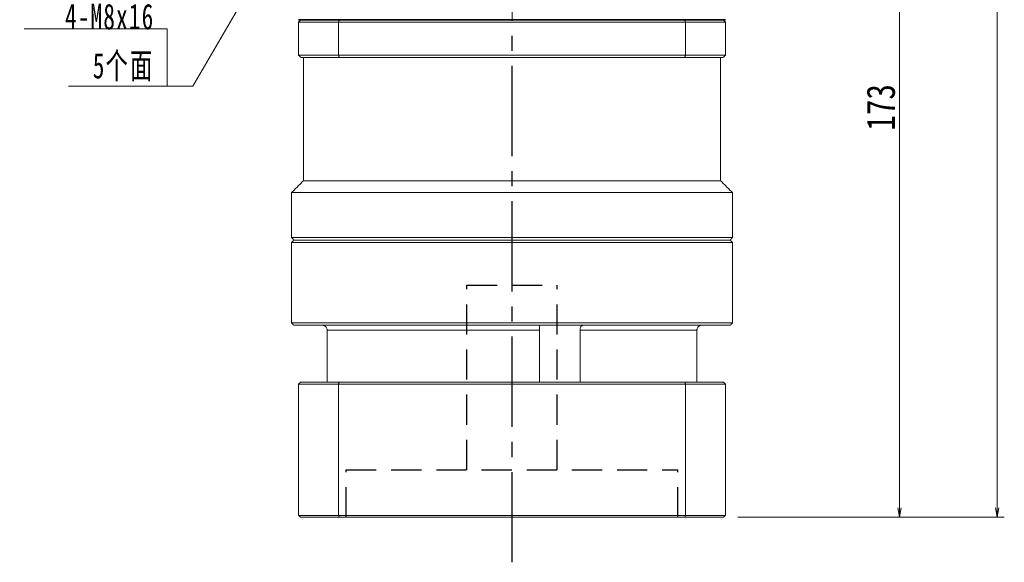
# Model space of a CAD drawing. Header units: millimetres. Extents: x -20 to 704, y 0 to 499.
# Tile 4 of 6: x 314 to 521, y 187 to 301. Entities that reach past the tile are written whole.
import ezdxf

# ---------------------------------------------------------------- set-up
doc = ezdxf.new("R2010")
doc.units = ezdxf.units.MM
for name, pattern in [('CENTER2', [28.575, 19.05, -3.175, 3.175, -3.175]), ('DASHED2', [9.525, 6.35, -3.175]), ('点画线', [18, 12, -2, 2, -2])]:
    doc.linetypes.add(name, pattern=pattern)
doc.layers.add('3中心线层', color=1, linetype='CENTER2')
doc.layers.add('4虚线层', color=6, linetype='DASHED2')
for name, color, linetype, lineweight in [('EB0', 7, 'Continuous', 35), ('中心线层', 1, '点画线', 18), ('尺寸线层', 3, 'Continuous', 18)]:
    doc.layers.add(name, color=color, linetype=linetype, lineweight=lineweight)
doc.styles.add('宋体', font='SimSun.ttf', dxfattribs={"width": 0.8})
doc.styles.add('标准', font='txt', dxfattribs={"width": 0.667})
doc.dimstyles.new('A水平标注$0', dxfattribs={"dimtxt": 3.5, "dimasz": 2, "dimexe": 1.5, "dimexo": 3, "dimgap": 1.1, "dimtad": 1, "dimtoh": 1, "dimdec": 4, "dimdsep": 46, "dimtxsty": '宋体', "dimblk": 'OPEN', "dimcen": 3, "dimclrd": 3, "dimclre": 3, "dimclrt": 6, "dimadec": 0, "dimazin": 0, "dimtm": 1e-09, "dimtfac": 1, "dimtdec": 4, "dimtix": 1, "dimtmove": 0, "dimatfit": 3, "dimldrblk": 'OPEN', "dimfxl": 0, "dimlwd": 13, "dimlwe": 13, "dimarcsym": 0})

# ---------------------------------------------------------------- blocks, each defined once
blk = doc.blocks.new('_Open')
at = {"color": 0, "linetype": 'ByBlock', "lineweight": -2}
for p, q in [((-1, 0.17), (0, 0)), ((-1, -0.17), (0, 0)), ((0, 0), (-1, 0))]:
    blk.add_line(p, q, dxfattribs=at)
blk = doc.blocks.new('*D22')
at = {"layer": 'Defpoints', "color": 0, "transparency": 16777216}
for p in [(475.61, 369.2), (462.21, 196.2), (499.34, 196.2)]:
    blk.add_point(p, dxfattribs=at)
at = {"layer": '尺寸线层', "color": 3, "lineweight": 13, "transparency": 16777216}
for p, q in [((478.61, 369.2), (500.84, 369.2)), ((499.34, 367.2), (499.34, 198.2)), ((465.21, 196.2), (500.84, 196.2))]:
    blk.add_line(p, q, dxfattribs=at)
at = {"layer": '尺寸线层', "color": 3, "lineweight": 13, "transparency": 16777216, "xscale": 2, "yscale": 2, "zscale": 2}
for p, rotation in [((499.34, 369.2), 89.99999999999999), ((499.34, 196.2), 270)]:
    blk.add_blockref('_Open', p, dxfattribs=dict(at, rotation=rotation))
at = {"layer": '尺寸线层', "color": 6, "transparency": 16777216, "insert": (495.41, 282.7), "char_height": 6, "attachment_point": 5, "rotation": 90, "style": '宋体', "bg_fill": 3, "box_fill_scale": 1.1, "bg_fill_color": 257, "bg_fill_transparency": 0}
blk.add_mtext('173', dxfattribs=at)
blk = doc.blocks.new('*D23')
at = {"layer": 'Defpoints', "color": 0, "transparency": 16777216}
for p in [(472.61, 424.2), (462.21, 196.2), (519.93, 196.2)]:
    blk.add_point(p, dxfattribs=at)
at = {"layer": '尺寸线层', "color": 3, "lineweight": 13, "transparency": 16777216}
for p, q in [((475.61, 424.2), (521.43, 424.2)), ((519.93, 422.2), (519.93, 198.2)), ((465.21, 196.2), (521.43, 196.2))]:
    blk.add_line(p, q, dxfattribs=at)
at = {"layer": '尺寸线层', "color": 3, "lineweight": 13, "transparency": 16777216, "xscale": 2, "yscale": 2, "zscale": 2}
for p, rotation in [((519.93, 424.2), 90), ((519.93, 196.2), 270)]:
    blk.add_blockref('_Open', p, dxfattribs=dict(at, rotation=rotation))
at = {"layer": '尺寸线层', "color": 6, "transparency": 16777216, "insert": (516, 310.2), "char_height": 6, "attachment_point": 5, "rotation": 90, "style": '宋体', "bg_fill": 3, "box_fill_scale": 1.1, "bg_fill_color": 257, "bg_fill_transparency": 0}
blk.add_mtext('228', dxfattribs=at)

msp = doc.modelspace()

# ---------------------------------------------------------------- linework, layer by layer
at = {"color": 7, "linetype": 'Continuous', "lineweight": 15}
for p, q in [((381.19139, 301.19842), (373.10567, 301.19842)), ((454.01995, 301.19842), (381.19139, 301.19842)), ((372.60567, 300.69842), (381.01332, 300.69842)), ((372.60567, 293.69842), (372.60567, 300.69842)), ((381.01332, 300.69842), (454.19802, 300.69842)), ((381.01332, 300.69842), (381.01332, 293.69842)), ((454.19802, 293.69842), (454.19802, 300.69842)), ((381.01332, 293.69842), (372.60567, 293.69842)), ((373.10567, 293.19842), (381.19139, 293.19842)), ((454.19802, 293.69842), (381.01332, 293.69842)), ((381.19139, 293.19842), (454.01995, 293.19842)), ((371.10567, 254.19842), (417.60567, 254.19842)), ((417.60567, 254.69842), (371.60567, 254.69842)), ((378.6049, 235.69842), (423.4341, 235.69842)), ((378.6049, 224.69842), (378.6049, 235.69842)), ((423.4341, 235.69842), (423.4341, 224.69842)), ((431.96552, 224.69842), (431.96552, 235.69842)), ((431.96552, 235.69842), (456.60644, 235.69842)), ((456.60644, 235.69842), (456.60644, 224.69842)), ((372.60567, 224.29842), (381.01332, 224.29842)), ((372.60567, 224.29842), (372.60567, 196.59842)), ((381.1557, 224.69842), (373.00567, 224.69842)), ((381.01332, 224.29842), (381.01332, 196.59842)), ((381.01332, 224.29842), (454.19802, 224.29842)), ((454.05563, 224.69842), (381.1557, 224.69842)), ((454.19802, 224.29842), (454.19802, 196.59842)), ((381.01332, 196.59842), (372.60567, 196.59842)), ((373.00567, 196.19842), (381.1557, 196.19842)), ((454.19802, 196.59842), (381.01332, 196.59842)), ((381.1557, 196.19842), (454.05563, 196.19842))]:
    msp.add_line(p, q, dxfattribs=at)
for points in [[(373.10567, 301.19842), (372.60567, 300.69842)], [(381.19139, 301.19842), (381.01332, 300.69842)], [(454.01995, 301.19842), (454.19802, 300.69842)], [(372.60567, 293.69842), (373.10567, 293.19842)], [(373.60567, 267.19842), (373.60567, 293.19842)], [(381.01332, 293.69842), (381.19139, 293.19842)], [(454.19802, 293.69842), (454.01995, 293.19842)], [(371.10567, 264.69842), (373.60567, 267.19842)], [(371.10567, 255.19842), (371.10567, 264.69842)], [(371.60567, 254.69842), (371.10567, 255.19842)], [(371.10567, 254.19842), (371.60567, 254.69842)], [(371.10567, 237.19842), (371.10567, 254.19842)], [(371.60567, 236.69842), (371.10567, 237.19842)], [(372.60567, 224.29842), (373.00567, 224.69842)], [(381.01332, 224.29842), (381.1557, 224.69842)], [(454.19802, 224.29842), (454.05563, 224.69842)], [(372.60567, 196.59842), (373.00567, 196.19842)], [(381.1557, 196.19842), (381.01332, 196.59842)], [(454.05563, 196.19842), (454.19802, 196.59842)]]:
    msp.add_open_spline(points, degree=1, dxfattribs=at)
for points, knots in [([(378.6049, 235.69842), (378.59467, 235.8085), (378.5742, 236.02864), (378.41463, 236.32353), (378.17541, 236.55146), (377.89793, 236.6792), (377.70742, 236.69284), (377.62944, 236.69842)], [0, 0, 0, 0, 0.2090346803, 0.4180270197, 0.631427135, 0.8491383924, 1, 1, 1, 1]), ([(423.40408, 236.57489), (423.40361, 236.56742), (423.40064, 236.52033), (423.41328, 236.33715), (423.42945, 236.04414), (423.43255, 235.81367), (423.4341, 235.69842)], [0, 0, 0, 0, 0.058585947, 0.369068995, 0.684466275, 1, 1, 1, 1]), ([(431.96552, 235.69842), (431.97214, 235.8085), (431.9854, 236.02864), (432.08473, 236.32353), (432.22118, 236.55146), (432.36284, 236.6792), (432.44536, 236.69284), (432.47914, 236.69842)], [0, 0, 0, 0, 0.20903468, 0.41802702, 0.631427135, 0.849138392, 1, 1, 1, 1]), ([(457.5819, 236.69842), (457.565, 236.69814), (457.43969, 236.69606), (457.20746, 236.64273), (456.92679, 236.46748), (456.7179, 236.20407), (456.61834, 235.93022), (456.60947, 235.75741), (456.60644, 235.69842)], [0, 0, 0, 0, 0.032681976, 0.242401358, 0.454080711, 0.670711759, 0.887588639, 1, 1, 1, 1])]:
    msp.add_open_spline(points, degree=3, knots=knots, dxfattribs=at)
at = {"layer": '3中心线层'}
msp.add_line((417.60916, 186.68452), (417.60713, 301.19842), dxfattribs=at)
at = {"layer": '4虚线层'}
for p, q in [((408.10812, 245.19842), (427.10812, 245.19842)), ((408.10882, 206.19842), (408.10812, 245.19842)), ((427.10882, 206.19842), (427.10812, 245.19842)), ((382.60882, 206.19842), (452.60882, 206.19842)), ((382.609, 196.19842), (382.60882, 206.19842)), ((452.609, 196.19842), (452.60882, 206.19842))]:
    msp.add_line(p, q, dxfattribs=at)
at = {"layer": '中心线层'}
msp.add_line((417.60567, 301.19842), (417.60567, 427.19361), dxfattribs=at)
at = {"layer": '尺寸线层', "color": 0, "linetype": 'Continuous'}
msp.add_line((371.02373, 322.81543), (350.28945, 287.13258), dxfattribs=at)
at = {"layer": '尺寸线层', "color": 0}
for p, q in [((344.88945, 299.24113), (314.72254, 299.24113)), ((344.88945, 287.13258), (344.88945, 299.24113)), ((344.88945, 287.13258), (324.06753, 287.13258)), ((350.28945, 287.13258), (344.88945, 287.13258))]:
    msp.add_line(p, q, dxfattribs=at)

# ---------------------------------------------------------------- texts
at = {"layer": '尺寸线层', "color": 0, "insert": (342.18945, 288.21258), "char_height": 5.4, "width": 36.2438426, "attachment_point": 9, "line_spacing_factor": 1.15057, "style": '标准'}
msp.add_mtext('\\T1.1;4-M8x16\\P5个面', dxfattribs=at)

# ---------------------------------------------------------------- dimensions: what is measured, and where the dimension line sits
at = {"layer": '尺寸线层'}
dim = msp.add_linear_dim(base=(499.33947, 196.19842), p1=(475.60567, 369.19842), p2=(462.20567, 196.19842), angle=270, dimstyle='A水平标注$0', override={"dimtxt": 6, "dimgap": 1, "dimtad": 1, "dimjust": 0, "dimdec": 1, "dimlfac": 1, "dimpost": '<>', "dimse1": 0, "dimse2": 0, "dimsd1": 0, "dimsd2": 0, "dimtofl": 1, "dimtvp": 0.1}, dxfattribs=at)
dim.commit()
dim.dimension.update_dxf_attribs({"geometry": '*D22', "text_midpoint": (495.40651, 282.69842)})

# ---------------------------------------------------------------- next in the draw order: dimensions: what is measured, and where the dimension line sits
dim = msp.add_linear_dim(base=(519.93027, 196.19842), p1=(472.60567, 424.19842), p2=(462.20567, 196.19842), angle=270, dimstyle='A水平标注$0', override={"dimtxt": 6, "dimgap": 1, "dimdec": 1, "dimpost": '<>', "dimblk": 'Open', "dimtvp": 0.1, "dimtfill": 1, "dimtfillclr": 256}, dxfattribs=at)
dim.commit()
dim.dimension.update_dxf_attribs({"geometry": '*D23', "text_midpoint": (515.99731, 310.19842)})

# ---------------------------------------------------------------- next in the draw order: linework, layer by layer
at = {"color": 7, "linetype": 'Continuous', "lineweight": 15}
for p, q in [((462.10567, 301.19842), (454.01995, 301.19842)), ((454.19802, 300.69842), (462.60567, 300.69842)), ((462.60567, 300.69842), (462.60567, 293.69842)), ((454.01995, 293.19842), (462.10567, 293.19842)), ((462.60567, 293.69842), (454.19802, 293.69842)), ((461.60567, 267.19842), (373.60567, 267.19842)), ((464.10567, 264.69842), (371.10567, 264.69842)), ((464.10567, 255.19842), (371.10567, 255.19842)), ((371.60567, 254.69842), (463.60567, 254.69842)), ((463.60567, 254.69842), (417.60567, 254.69842)), ((417.60567, 254.19842), (464.10567, 254.19842)), ((464.10567, 237.19842), (371.10567, 237.19842)), ((371.60567, 236.69842), (463.60567, 236.69842)), ((462.20567, 224.69842), (454.05563, 224.69842)), ((454.19802, 224.29842), (462.60567, 224.29842)), ((462.60567, 224.29842), (462.60567, 196.59842)), ((454.05563, 196.19842), (462.20567, 196.19842)), ((462.60567, 196.59842), (454.19802, 196.59842))]:
    msp.add_line(p, q, dxfattribs=at)
for points in [[(462.10567, 301.19842), (462.60567, 300.69842)], [(461.60567, 293.19842), (461.60567, 267.19842)], [(462.10567, 293.19842), (462.60567, 293.69842)], [(461.60567, 267.19842), (464.10567, 264.69842)], [(464.10567, 264.69842), (464.10567, 255.19842)], [(464.10567, 255.19842), (463.60567, 254.69842)], [(463.60567, 254.69842), (464.10567, 254.19842)], [(464.10567, 254.19842), (464.10567, 237.19842)], [(464.10567, 237.19842), (463.60567, 236.69842)], [(462.20567, 224.69842), (462.60567, 224.29842)], [(462.20567, 196.19842), (462.60567, 196.59842)]]:
    msp.add_open_spline(points, degree=1, dxfattribs=at)
at = {"layer": 'EB0'}
for p, q in [((462.60567, 301.19842), (372.60567, 301.19842)), ((457.60567, 301.19842), (462.60567, 301.19842))]:
    msp.add_line(p, q, dxfattribs=at)

doc.saveas('drawing.dxf')
